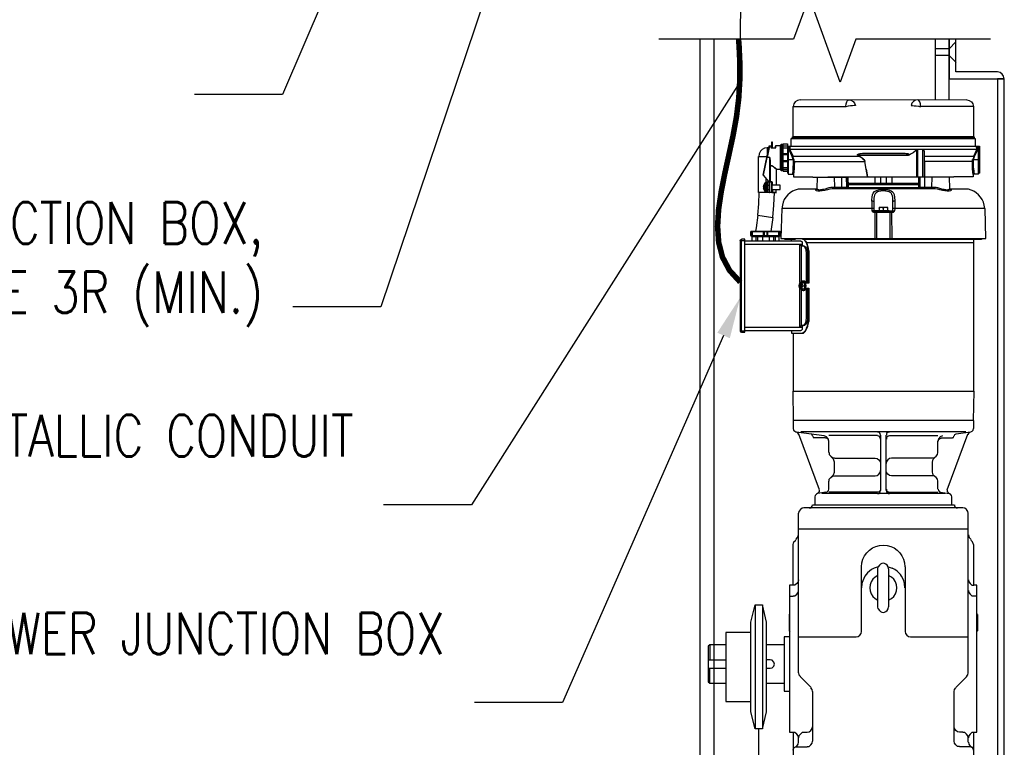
# Model space of a CAD drawing. Header units: inches. Extents: x 77 to 880, y -145 to 37.
# Tile 5 of 9: x 511 to 547, y -114 to -87. Entities that reach past the tile are written whole.
import ezdxf
from ezdxf import colors
from ezdxf.entities.mleader import LeaderData, LeaderLine
from ezdxf.math import Vec2, Vec3

# ---------------------------------------------------------------- set-up
doc = ezdxf.new("R2010")
doc.units = ezdxf.units.IN
doc.header["$MEASUREMENT"] = 0
for name, color, linetype in [('E-ANNO-TEXT', 2, 'Continuous'), ('E-DETL-GRPH', 3, 'Continuous'), ('G-Anno-Std-Scrn', 250, 'Continuous')]:
    doc.layers.add(name, color=color, linetype=linetype)
doc.styles.add('Annotative', font='romans.shx', dxfattribs={"width": 0.8, "height": 0.125})

msp = doc.modelspace()

# ---------------------------------------------------------------- linework, layer by layer
at = {"layer": 'E-DETL-GRPH', "lineweight": -3, "const_width": 0.2}
msp.add_lwpolyline([(537.097, -88.036), (537.115, -88.262), (537.143, -88.887), (537.141, -89.524), (537.103, -90.172), (537.022, -90.835), (536.899, -91.511), (536.752, -92.192), (536.603, -92.87), (536.471, -93.536), (536.375, -94.181), (536.338, -94.799), (536.377, -95.379), (536.515, -95.915), (536.771, -96.396), (537.157, -96.819)], dxfattribs=at)
at = {"layer": 'G-Anno-Std-Scrn', "lineweight": -3}
for p, q in [((544.711, -88.036), (544.711, -89.464)), ((544.711, -88.375), (544.962, -88.124)), ((544.961, -89.214), (544.961, -88.036)), ((544.711, -88.375), (544.213, -88.375)), ((544.713, -88.623), (544.213, -88.623)), ((544.713, -88.623), (544.964, -88.875)), ((546.465, -89.21), (544.961, -89.214)), ((544.711, -89.464), (546.711, -89.464)), ((538.427, -91.905), (538.427, -91.976)), ((538.223, -92.312), (538.121, -92.312)), ((538.244, -92.403), (538.244, -93.196)), ((538.864, -92.383), (539.108, -92.383)), ((545.555, -92.556), (545.555, -92.413)), ((538.325, -93.217), (538.305, -93.217)), ((538.305, -93.573), (538.467, -93.573)), ((539.911, -93.451), (539.942, -93.451)), ((542.128, -94.244), (541.925, -94.244)), ((542.545, -94.244), (542.738, -94.244)), ((542.688, -94.295), (542.586, -94.295)), ((546.013, -94.162), (542.688, -94.162)), ((539.779, -95.263), (539.688, -95.263)), ((539.759, -95.243), (539.759, -95.274)), ((540.898, -95.243), (540.898, -95.274)), ((542.708, -95.243), (542.708, -95.274)), ((545.596, -95.274), (545.596, -100.769)), ((539.555, -96.86), (539.555, -95.741)), ((539.596, -95.741), (539.596, -96.86)), ((539.464, -97.074), (539.382, -97.074))]:
    msp.add_line(p, q, dxfattribs=at)
for points in [[(546.212, -88.036), (541.338, -88.036), (540.776, -89.581), (539.651, -86.49), (539.088, -88.036), (534.215, -88.036)], [(536.708, -135.795), (535.711, -135.795), (535.711, -88.036)], [(536.21, -120.296), (536.21, -88.036)], [(544.213, -88.036), (544.213, -90.214)], [(544.711, -90.214), (544.711, -88.036)], [(546.711, -115.584), (546.711, -89.464), (546.461, -89.464), (546.461, -115.584)], [(545.596, -90.468), (545.596, -91.559), (539.067, -91.559), (539.067, -90.468), (540.979, -90.468), (540.989, -90.376), (541.01, -90.295), (541.04, -90.244), (541.081, -90.224), (541.162, -90.234), (541.244, -90.285), (541.294, -90.346), (541.325, -90.427), (541.274, -90.427), (541.213, -90.437), (541.142, -90.447), (541.06, -90.458), (540.979, -90.478)], [(539.321, -90.224), (539.23, -90.244), (539.149, -90.295), (539.098, -90.376), (539.077, -90.468)], [(539.321, -90.224), (545.352, -90.214)], [(545.352, -90.224), (545.444, -90.244), (545.525, -90.295), (545.576, -90.376), (545.596, -90.468), (543.684, -90.468), (543.674, -90.376), (543.654, -90.295), (543.623, -90.244), (543.583, -90.224), (543.501, -90.234), (543.42, -90.285), (543.369, -90.346), (543.338, -90.427), (543.389, -90.427), (543.45, -90.437), (543.521, -90.447), (543.603, -90.458), (543.684, -90.478)], [(538.01, -92.952), (537.989, -92.952), (538.203, -91.905), (538.203, -91.895), (538.274, -91.895)], [(538.213, -91.895), (538.132, -92.312)], [(538.244, -92.586), (538.264, -92.596), (538.294, -92.607), (538.355, -92.637), (538.366, -92.647), (538.386, -92.668), (538.406, -92.678), (538.416, -92.688), (538.437, -92.698), (538.447, -92.708), (538.457, -92.708), (538.457, -92.718), (538.467, -92.718), (538.467, -92.729), (538.62, -92.729), (538.62, -91.895), (538.437, -91.895), (538.437, -91.956), (538.427, -91.966)], [(538.274, -91.966), (538.274, -91.895)], [(538.284, -91.905), (538.274, -91.905)], [(538.437, -91.976), (538.284, -91.976), (538.284, -91.905)], [(538.325, -91.976), (538.325, -91.752), (538.294, -91.752), (538.294, -91.976)], [(538.294, -91.783), (538.325, -91.783)], [(538.437, -91.905), (538.447, -91.905)], [(538.62, -91.885), (538.63, -91.885)], [(538.63, -91.844), (538.63, -92.779)], [(538.64, -91.844), (538.65, -91.844)], [(538.671, -92.779), (538.681, -92.779), (538.681, -91.844), (538.671, -91.844)], [(538.864, -92.81), (538.711, -92.81), (538.711, -91.813), (538.864, -91.813), (538.864, -92.881)], [(538.711, -91.823), (538.864, -91.823)], [(538.711, -91.885), (538.864, -91.885)], [(538.864, -91.905), (545.81, -91.905), (545.81, -92.881)], [(538.894, -91.905), (538.894, -92.912), (539.067, -92.912)], [(539.067, -92.261), (539.037, -92.271), (538.925, -92.037), (538.935, -91.905)], [(538.955, -91.905), (538.955, -92.027)], [(539.006, -91.905), (539.006, -91.62), (545.657, -91.62), (545.657, -91.905)], [(539.037, -91.6), (539.016, -91.62)], [(539.037, -91.579), (539.057, -91.559)], [(539.037, -91.59), (545.627, -91.59)], [(545.606, -91.559), (545.627, -91.579)], [(545.647, -91.62), (545.627, -91.6)], [(545.718, -92.027), (545.708, -91.905)], [(545.738, -91.905), (545.749, -92.037)], [(545.779, -92.912), (545.779, -91.905)], [(538.132, -91.966), (538.04, -91.976), (537.949, -92.027), (537.888, -92.088), (537.837, -92.179), (537.827, -92.271)], [(538.193, -91.956), (538.132, -91.956), (538.132, -92.261)], [(538.274, -91.966), (538.284, -91.966)], [(538.284, -91.956), (538.294, -91.956)], [(538.294, -91.976), (538.284, -91.966)], [(538.427, -91.966), (538.416, -91.966), (538.416, -91.976)], [(538.437, -91.966), (538.447, -91.966)], [(538.701, -91.946), (538.691, -91.946)], [(538.691, -91.956), (538.864, -91.956)], [(538.691, -92.668), (538.691, -91.956)], [(538.711, -92.169), (538.864, -92.169)], [(538.711, -92.2), (538.864, -92.2)], [(545.728, -92.027), (538.945, -92.027), (538.935, -92.037), (538.925, -92.037)], [(538.955, -92.027), (539.067, -92.261), (541.447, -92.261), (541.427, -92.251), (541.406, -92.23), (541.396, -92.23), (541.396, -92.2), (541.406, -92.2), (541.416, -92.19)], [(538.955, -92.037), (538.966, -92.037)], [(539.098, -92.383), (539.057, -92.261)], [(543.155, -92.179), (541.518, -92.179), (541.488, -92.19), (541.437, -92.19), (541.416, -92.2), (541.406, -92.21), (541.406, -92.22), (541.416, -92.23), (541.427, -92.23), (541.437, -92.24), (541.427, -92.251)], [(543.257, -92.23), (543.237, -92.24), (541.437, -92.24), (541.457, -92.251), (541.579, -92.332), (541.61, -92.362), (541.62, -92.373), (541.63, -92.383), (541.65, -92.423), (541.66, -92.434), (541.66, -92.454)], [(541.64, -92.403), (541.63, -92.393), (541.61, -92.383), (541.599, -92.362), (541.447, -92.261), (541.457, -92.251)], [(541.579, -92.159), (543.115, -92.159), (543.145, -92.169), (543.216, -92.169), (543.227, -92.179), (543.247, -92.179), (543.257, -92.19), (543.267, -92.19), (543.267, -92.2), (543.277, -92.2), (543.277, -92.22), (543.267, -92.23)], [(541.62, -92.159), (541.62, -92.169)], [(543.044, -92.169), (543.044, -92.159)], [(543.155, -92.179), (543.186, -92.19), (543.237, -92.19), (543.247, -92.2), (543.257, -92.2), (543.267, -92.21), (543.267, -92.22), (543.257, -92.23)], [(543.267, -92.23), (543.247, -92.23), (543.237, -92.24)], [(543.542, -93.013), (543.542, -92.037), (543.481, -92.088), (543.41, -92.139), (543.338, -92.179), (543.267, -92.23)], [(543.542, -92.037), (543.552, -92.027)], [(543.572, -92.027), (543.572, -93.013)], [(543.766, -93.013), (543.766, -92.027)], [(543.776, -92.027), (543.776, -92.037), (543.786, -92.037), (543.796, -92.047), (543.796, -92.068), (543.806, -92.078), (543.806, -93.013)], [(543.806, -92.261), (545.606, -92.261), (545.718, -92.027)], [(545.616, -92.261), (545.576, -92.383)], [(545.606, -92.261), (545.627, -92.271), (545.749, -92.037), (545.738, -92.037), (545.728, -92.027)], [(545.718, -92.037), (545.728, -92.037)], [(538.457, -93.583), (537.816, -93.583), (537.816, -92.271), (538.132, -92.271)], [(538.325, -93.308), (538.325, -93.217), (538.315, -93.207), (538.315, -93.196), (538.203, -93.196), (537.999, -92.952), (538.132, -92.312)], [(538.223, -93.207), (538.223, -92.312), (538.233, -92.373), (538.233, -93.196)], [(538.233, -92.373), (538.244, -92.403)], [(538.233, -92.586), (538.254, -92.586)], [(538.244, -92.434), (538.254, -92.434)], [(538.711, -92.423), (538.864, -92.423)], [(538.711, -92.454), (538.864, -92.454)], [(539.077, -92.383), (539.037, -92.281)], [(539.077, -92.383), (539.077, -92.423), (539.088, -92.454), (541.671, -92.454)], [(539.108, -92.454), (539.108, -92.383)], [(539.108, -92.454), (539.118, -92.505), (539.108, -92.556)], [(541.66, -92.454), (541.65, -92.434), (541.65, -92.423)], [(541.762, -93.013), (541.732, -92.871), (541.711, -92.729), (541.66, -92.454)], [(543.806, -92.373), (543.816, -92.403), (543.827, -92.454)], [(545.555, -92.454), (543.827, -92.454), (543.827, -93.013)], [(545.555, -92.413), (545.566, -92.383), (545.81, -92.383)], [(545.596, -92.383), (545.586, -92.423), (545.586, -92.454), (545.566, -92.454)], [(545.596, -92.383), (545.637, -92.281)], [(538.203, -93.573), (538.203, -93.196), (537.999, -92.962), (537.999, -92.952)], [(538.467, -92.729), (538.457, -92.739), (538.457, -93.308)], [(538.62, -92.739), (538.63, -92.739)], [(538.64, -92.779), (538.65, -92.779)], [(538.691, -92.668), (538.864, -92.668)], [(538.691, -92.678), (538.701, -92.678)], [(538.711, -92.729), (538.864, -92.729)], [(538.711, -92.8), (538.864, -92.8)], [(538.874, -92.881), (538.894, -92.901)], [(539.057, -92.912), (539.057, -92.891)], [(539.067, -92.779), (539.067, -92.749), (539.077, -92.708)], [(539.088, -92.932), (539.077, -92.932), (539.077, -92.922), (539.067, -92.922), (539.067, -92.912)], [(539.098, -92.8), (539.098, -92.861), (539.088, -92.871), (539.088, -93.013), (539.779, -93.013), (539.779, -93.023), (540.989, -93.023), (540.989, -93.013)], [(541.711, -92.729), (541.742, -92.871), (541.762, -93.013)], [(545.586, -92.922), (545.586, -93.013), (544.884, -93.013), (544.884, -93.023), (543.684, -93.023), (543.684, -93.013)], [(545.576, -92.851), (545.576, -92.8)], [(545.779, -92.912), (545.606, -92.912), (545.586, -92.932)], [(545.596, -92.718), (545.596, -92.749), (545.606, -92.779), (545.606, -92.871), (545.616, -92.881), (545.616, -92.912)], [(545.779, -92.901), (545.799, -92.881)], [(538.05, -93.237), (538.01, -93.298), (537.989, -93.369), (538.04, -93.369), (538.04, -93.42), (537.989, -93.42), (538.05, -93.542)], [(538.101, -93.227), (538.05, -93.227), (538.05, -93.552), (538.101, -93.552)], [(538.101, -93.583), (538.101, -93.085)], [(538.101, -93.186), (538.193, -93.186)], [(538.142, -93.583), (538.142, -93.207), (538.101, -93.207)], [(538.142, -93.308), (538.203, -93.308)], [(538.213, -93.196), (538.213, -93.583)], [(538.305, -93.583), (538.305, -93.207), (538.213, -93.207)], [(538.213, -93.217), (538.223, -93.217)], [(538.315, -93.573), (538.315, -93.217)], [(538.315, -93.471), (538.599, -93.471), (538.599, -93.308), (538.315, -93.308)], [(539.942, -93.023), (539.932, -93.43)], [(540.328, -93.023), (540.328, -93.013), (544.345, -93.013)], [(540.583, -93.379), (540.572, -93.023)], [(540.735, -93.023), (540.735, -93.013)], [(540.847, -93.43), (540.837, -93.42), (540.837, -93.023)], [(541.05, -93.43), (541.02, -93.42), (541.01, -93.379), (540.999, -93.013)], [(541.04, -93.379), (541.03, -93.013)], [(541.05, -93.013), (541.06, -93.379)], [(543.613, -93.257), (541.06, -93.257)], [(541.06, -93.288), (543.613, -93.288)], [(542.027, -93.013), (542.027, -93.257)], [(542.24, -93.257), (542.24, -93.013)], [(542.433, -93.013), (542.433, -93.257)], [(542.647, -93.013), (542.647, -93.257)], [(543.613, -93.379), (543.623, -93.013)], [(543.623, -93.43), (543.654, -93.42), (543.664, -93.379), (543.664, -93.013)], [(543.633, -93.013), (543.633, -93.379)], [(543.827, -93.43), (543.837, -93.42), (543.837, -93.023)], [(543.938, -93.023), (543.938, -93.013)], [(544.091, -93.379), (544.101, -93.023)], [(544.345, -93.013), (544.345, -93.023)], [(544.742, -93.43), (544.732, -93.023)], [(537.797, -94.398), (537.827, -93.99), (537.847, -93.583)], [(538.142, -93.471), (538.203, -93.471)], [(538.213, -93.573), (538.223, -93.573)], [(538.325, -93.471), (538.325, -93.573)], [(538.335, -94.478), (538.376, -94.03), (538.396, -93.583)], [(538.457, -93.573), (538.457, -93.471)], [(539.393, -93.451), (539.25, -93.461)], [(539.393, -93.44), (539.932, -93.44)], [(539.911, -93.512), (539.901, -93.501), (539.891, -93.501), (539.891, -93.471), (539.911, -93.451)], [(539.932, -93.43), (539.942, -93.43)], [(539.932, -93.451), (539.932, -93.43)], [(539.932, -93.44), (539.942, -93.451), (539.942, -93.461), (539.952, -93.461), (539.962, -93.471), (539.983, -93.471), (540.003, -93.481), (540.064, -93.481)], [(540.054, -93.481), (540.074, -93.471), (540.125, -93.471), (540.145, -93.461), (540.186, -93.451), (540.237, -93.44), (540.338, -93.41), (540.379, -93.4), (540.43, -93.39), (540.45, -93.39), (540.471, -93.379), (541.06, -93.379)], [(540.511, -93.379), (540.521, -93.42), (540.552, -93.43)], [(544.152, -93.44), (540.552, -93.44)], [(540.593, -93.379), (540.603, -93.42), (540.644, -93.43)], [(541.081, -93.43), (541.05, -93.42), (541.04, -93.379)], [(541.06, -93.379), (541.06, -93.4), (541.071, -93.41), (541.081, -93.42), (541.091, -93.43), (541.101, -93.43), (541.111, -93.44)], [(543.603, -93.41), (541.071, -93.41)], [(542.027, -93.654), (542.037, -93.654)], [(542.383, -93.522), (542.291, -93.522), (542.25, -93.532)], [(542.281, -93.471), (542.444, -93.471)], [(542.555, -93.491), (542.566, -93.491)], [(542.677, -94.244), (542.677, -93.746), (542.667, -93.705), (542.667, -93.695), (542.657, -93.674), (542.647, -93.664), (542.647, -93.644), (542.637, -93.634), (542.627, -93.613), (542.616, -93.603), (542.606, -93.593), (542.586, -93.583)], [(542.647, -93.654), (542.657, -93.654)], [(542.667, -93.552), (542.677, -93.562), (542.688, -93.583)], [(543.562, -93.44), (543.572, -93.43), (543.583, -93.43), (543.603, -93.41), (543.603, -93.4), (543.613, -93.39), (543.613, -93.379), (544.203, -93.379)], [(543.583, -93.43), (543.613, -93.42), (543.623, -93.379)], [(544.03, -93.43), (544.071, -93.42), (544.081, -93.379)], [(544.121, -93.43), (544.152, -93.42), (544.162, -93.379)], [(544.203, -93.379), (544.223, -93.39), (544.244, -93.39), (544.294, -93.4), (544.335, -93.41), (544.437, -93.44), (544.477, -93.451), (544.528, -93.461), (544.549, -93.471), (544.589, -93.471), (544.61, -93.481), (544.671, -93.481), (544.681, -93.471), (544.721, -93.471)], [(544.711, -93.471), (544.732, -93.451), (544.732, -93.44), (545.271, -93.44)], [(544.742, -93.43), (544.742, -93.451)], [(544.742, -93.451), (544.762, -93.451), (544.772, -93.461), (544.772, -93.471), (544.783, -93.471), (544.783, -93.501), (544.772, -93.501), (544.762, -93.512)], [(545.413, -93.461), (545.271, -93.451)], [(538.681, -94.03), (538.66, -94.173)], [(541.976, -93.908), (541.955, -93.888), (541.915, -93.888)], [(542.037, -95.243), (542.037, -94.295), (541.986, -94.295), (541.976, -94.285), (541.966, -94.285), (541.925, -94.244), (541.925, -93.949)], [(541.935, -93.705), (541.945, -93.705)], [(541.986, -93.857), (541.986, -93.908), (541.996, -94.244)], [(542.006, -93.705), (542.016, -93.705)], [(542.667, -93.705), (542.677, -93.705)], [(542.749, -93.888), (542.708, -93.888), (542.688, -93.908)], [(542.738, -93.705), (542.749, -93.705)], [(542.749, -93.949), (542.749, -94.162)], [(546.003, -94.173), (545.983, -94.03)], [(537.797, -94.398), (537.735, -94.854), (537.715, -94.979)], [(537.797, -94.398), (538.335, -94.478)], [(541.986, -94.162), (538.66, -94.162), (538.63, -95.243), (546.044, -95.243), (546.013, -94.162)], [(541.955, -94.244), (541.996, -94.264), (542.047, -94.264)], [(542.006, -94.234), (542.027, -94.254)], [(542.016, -94.274), (542.016, -94.295)], [(542.576, -94.295), (542.047, -94.295), (542.047, -94.274)], [(542.088, -94.295), (542.088, -95.243)], [(542.108, -94.274), (542.098, -94.295)], [(542.128, -94.264), (542.128, -94.234), (542.545, -94.234), (542.545, -94.264)], [(542.494, -94.234), (542.494, -94.122), (542.179, -94.122), (542.179, -94.234)], [(542.179, -94.142), (542.189, -94.132), (542.199, -94.132), (542.22, -94.122)], [(542.291, -94.122), (542.311, -94.132), (542.321, -94.132), (542.332, -94.142)], [(542.372, -94.122), (542.352, -94.132), (542.342, -94.132), (542.332, -94.142), (542.332, -94.234)], [(542.494, -94.142), (542.484, -94.132), (542.474, -94.132), (542.454, -94.122)], [(542.576, -94.295), (542.566, -94.274)], [(542.586, -95.243), (542.576, -94.295)], [(542.627, -94.264), (542.677, -94.264), (542.718, -94.244)], [(542.627, -94.274), (542.627, -94.295)], [(542.627, -94.295), (542.637, -95.243)], [(542.647, -94.254), (542.667, -94.234)], [(542.657, -94.295), (542.657, -94.274)], [(542.749, -94.162), (542.738, -94.244), (542.728, -94.264), (542.708, -94.285), (542.698, -94.285), (542.688, -94.295)], [(538.335, -94.478), (538.262, -94.989)], [(538.61, -94.999), (537.532, -94.999), (537.532, -95.131), (538.61, -95.131), (538.61, -94.999)], [(537.542, -95.141), (538.599, -95.141), (538.599, -94.989), (537.542, -94.989)], [(537.542, -94.999), (537.542, -95.131)], [(537.552, -94.989), (537.552, -95.141)], [(537.582, -94.989), (537.582, -95.141)], [(537.593, -94.999), (537.593, -95.131)], [(537.999, -95.131), (537.999, -94.999)], [(538.01, -94.999), (538.01, -95.131)], [(538.02, -94.999), (538.02, -95.131)], [(538.132, -95.131), (538.132, -94.999)], [(538.142, -94.999), (538.142, -95.131)], [(538.274, -94.979), (538.284, -94.979)], [(538.549, -95.131), (538.549, -94.999)], [(538.559, -95.141), (538.559, -94.989)], [(537.155, -98.579), (537.166, -98.619), (537.206, -98.629), (537.318, -98.629), (537.318, -95.263), (537.206, -95.263)], [(537.216, -95.324), (537.155, -95.324), (537.166, -95.284), (537.206, -95.274)], [(537.155, -95.324), (537.155, -98.579), (537.216, -98.579)], [(537.206, -98.629), (537.206, -95.263)], [(537.206, -95.314), (537.318, -95.314)], [(537.318, -95.324), (539.352, -95.324), (539.352, -95.335), (539.372, -95.335), (539.372, -95.345), (539.382, -95.355), (539.382, -95.365), (539.393, -95.365), (539.393, -95.396), (539.403, -95.406), (539.403, -95.467), (539.413, -95.477), (539.413, -95.497), (539.423, -95.497), (539.433, -95.507)], [(539.403, -95.457), (537.318, -95.457)], [(537.593, -95.324), (537.593, -95.172), (538.549, -95.172), (538.549, -95.324)], [(537.654, -95.151), (538.488, -95.151), (538.488, -95.172)], [(537.664, -95.172), (537.664, -95.151)], [(537.725, -95.172), (537.725, -95.324)], [(537.776, -95.172), (537.776, -95.324)], [(537.959, -95.172), (537.959, -95.324)], [(538.203, -95.172), (538.203, -95.324)], [(538.366, -95.172), (538.366, -95.324)], [(538.427, -95.172), (538.427, -95.324)], [(538.498, -95.151), (538.508, -95.151)], [(539.149, -95.274), (538.772, -95.274), (538.772, -95.243)], [(538.803, -95.243), (538.803, -95.274)], [(538.874, -95.243), (538.874, -95.274)], [(538.884, -95.274), (538.884, -95.243)], [(538.925, -95.243), (538.925, -95.274)], [(539.016, -95.324), (539.016, -95.274)], [(539.138, -95.274), (539.138, -95.243)], [(539.149, -95.263), (539.159, -95.263)], [(539.311, -96.829), (539.311, -95.457)], [(539.321, -95.457), (539.332, -95.467), (539.342, -95.477), (539.352, -95.487), (539.362, -95.497), (539.372, -95.507)], [(545.891, -95.243), (545.891, -95.274), (539.423, -95.274), (539.423, -95.243)], [(539.474, -95.284), (539.454, -95.274), (539.454, -95.243)], [(539.494, -95.243), (539.494, -95.274)], [(539.545, -95.355), (539.535, -95.345)], [(539.566, -95.385), (545.596, -95.385)], [(539.677, -95.274), (539.677, -95.243)], [(539.789, -95.243), (539.779, -95.263)], [(539.779, -95.243), (539.779, -95.263)], [(540.623, -95.263), (540.308, -95.263), (540.298, -95.243)], [(540.308, -95.263), (540.308, -95.243)], [(540.623, -95.274), (540.623, -95.243)], [(540.633, -95.243), (540.633, -95.274)], [(540.674, -95.274), (540.674, -95.243)], [(540.715, -95.243), (540.715, -95.274)], [(540.827, -95.274), (540.827, -95.243)], [(540.837, -95.263), (541.966, -95.263)], [(541.966, -95.274), (541.966, -95.243)], [(541.966, -95.253), (542.128, -95.253)], [(542.138, -95.274), (542.138, -95.243)], [(542.535, -95.274), (542.535, -95.243)], [(542.545, -95.253), (542.708, -95.253)], [(542.708, -95.263), (543.766, -95.263)], [(543.766, -95.274), (543.766, -95.243)], [(543.776, -95.263), (543.837, -95.263)], [(543.847, -95.243), (543.847, -95.274)], [(543.949, -95.274), (543.949, -95.243)], [(543.989, -95.243), (543.989, -95.274)], [(544.04, -95.274), (544.03, -95.243)], [(544.376, -95.243), (544.376, -95.253), (544.366, -95.263), (544.05, -95.263)], [(544.05, -95.243), (544.05, -95.274)], [(544.366, -95.263), (544.366, -95.243)], [(544.905, -95.263), (544.884, -95.263), (544.884, -95.243)], [(544.894, -95.263), (544.884, -95.253)], [(544.905, -95.274), (544.905, -95.243)], [(544.915, -95.263), (544.986, -95.263)], [(544.986, -95.243), (544.996, -95.253), (544.996, -95.274)], [(545.169, -95.274), (545.169, -95.243)], [(545.22, -95.243), (545.22, -95.274)], [(545.24, -95.274), (545.24, -95.243)], [(545.25, -95.243), (545.25, -95.274)], [(545.25, -95.263), (545.454, -95.263)], [(545.454, -95.274), (545.454, -95.243)], [(545.464, -95.263), (545.525, -95.263)], [(545.525, -95.243), (545.525, -95.253), (545.535, -95.253), (545.535, -95.274)], [(545.749, -95.274), (545.749, -95.243)], [(545.779, -95.243), (545.789, -95.274)], [(545.799, -95.274), (545.799, -95.243)], [(545.871, -95.274), (545.871, -95.243)], [(539.515, -98.355), (539.505, -98.375), (539.494, -98.375), (539.484, -98.385), (539.382, -98.385), (539.372, -98.396), (539.372, -97.074), (539.403, -97.114), (539.433, -97.124), (539.464, -97.114), (539.494, -97.074), (539.515, -96.951), (539.494, -96.829), (539.464, -96.789), (539.433, -96.779), (539.403, -96.789), (539.372, -96.829), (539.372, -95.507), (539.464, -95.507)], [(539.515, -95.599), (539.505, -95.579), (539.505, -95.568), (539.454, -95.518), (539.444, -95.518), (539.423, -95.507)], [(539.637, -95.69), (539.637, -96.86), (539.535, -96.86)], [(539.555, -95.741), (539.545, -95.711)], [(539.555, -95.762), (539.596, -95.762)], [(539.627, -96.86), (539.627, -95.731), (539.637, -95.731)], [(539.393, -96.829), (539.393, -96.84), (539.382, -96.86), (539.393, -96.87), (539.393, -96.901), (539.403, -96.921), (539.413, -96.931), (539.423, -96.951), (539.505, -96.951), (539.464, -96.829), (539.321, -96.829), (539.301, -96.85)], [(539.362, -96.86), (539.342, -96.85), (539.321, -96.87), (539.301, -96.921), (539.301, -96.982), (539.321, -97.033), (539.342, -97.053), (539.362, -97.033)], [(539.342, -96.931), (539.342, -96.85), (539.352, -96.85)], [(539.362, -96.85), (539.362, -96.931)], [(539.433, -97.124), (539.464, -97.124), (539.494, -97.114), (539.525, -97.074), (539.535, -97.023), (539.545, -96.951), (539.535, -96.88), (539.525, -96.829), (539.494, -96.789), (539.464, -96.779), (539.433, -96.779)], [(539.301, -96.931), (539.393, -96.931)], [(539.342, -96.972), (539.393, -96.962), (539.301, -96.972)], [(539.352, -97.053), (539.342, -97.053), (539.342, -96.972), (539.301, -96.972)], [(539.321, -97.074), (539.311, -97.063), (539.301, -97.053)], [(539.311, -98.446), (539.311, -97.074)], [(539.393, -96.972), (539.362, -96.972), (539.362, -97.053)], [(539.393, -97.074), (539.393, -97.053), (539.382, -97.043), (539.393, -97.023), (539.393, -97.002), (539.403, -96.982), (539.413, -96.972), (539.423, -96.951)], [(539.382, -98.67), (539.393, -98.66), (539.403, -98.66), (539.413, -98.65), (539.433, -98.65), (539.525, -98.558), (539.535, -98.538), (539.545, -98.528), (539.555, -98.507), (539.555, -98.487), (539.596, -98.406), (539.606, -98.365), (539.616, -98.314), (539.616, -98.263), (539.627, -98.223), (539.627, -97.043)], [(539.505, -96.951), (539.464, -97.074)], [(539.535, -97.043), (539.637, -97.043), (539.637, -98.243)], [(539.596, -97.043), (539.596, -98.141), (539.555, -98.141), (539.555, -97.043)], [(539.444, -98.385), (539.454, -98.375), (539.464, -98.375), (539.474, -98.355), (539.484, -98.345), (539.505, -98.335), (539.505, -98.314)], [(539.637, -98.172), (539.627, -98.172)], [(537.318, -98.589), (537.206, -98.589)], [(539.433, -98.385), (539.433, -98.396), (539.423, -98.396), (539.413, -98.406), (539.413, -98.426), (539.403, -98.436), (539.403, -98.497), (539.393, -98.507), (539.393, -98.528), (539.382, -98.538), (539.382, -98.548), (539.362, -98.568), (539.352, -98.568), (539.342, -98.579), (537.318, -98.579)], [(537.318, -98.446), (539.403, -98.446)], [(539.016, -98.579), (539.016, -98.67), (539.413, -98.67), (539.423, -98.66), (539.444, -98.66), (539.464, -98.64), (539.474, -98.64), (539.505, -98.609), (539.525, -98.568)], [(539.077, -98.67), (539.077, -100.769)], [(539.372, -98.396), (539.362, -98.406), (539.352, -98.406), (539.342, -98.426), (539.332, -98.436), (539.321, -98.436), (539.321, -98.446)], [(539.088, -101.824), (539.067, -100.769), (545.606, -100.769), (545.586, -101.824)], [(545.606, -102.119), (545.606, -101.824), (539.067, -101.824), (539.067, -102.119)], [(539.077, -102.119), (539.088, -102.17), (539.128, -102.21), (539.169, -102.231), (539.179, -102.231), (540.196, -102.373)], [(545.321, -102.231), (539.352, -102.231)], [(544.905, -102.383), (544.925, -102.333), (544.966, -102.312), (545.484, -102.231), (545.505, -102.231), (545.545, -102.21), (545.586, -102.17), (545.596, -102.119)], [(539.281, -102.333), (539.24, -102.272), (539.189, -102.241)], [(540.023, -104.328), (539.281, -102.322)], [(539.769, -102.383), (539.749, -102.333), (539.708, -102.312)], [(539.779, -102.394), (539.779, -102.383)], [(539.789, -102.394), (539.799, -102.434), (539.84, -102.444)], [(540.247, -102.455), (539.84, -102.455)], [(540.359, -102.577), (540.338, -102.485), (540.277, -102.414), (540.196, -102.383)], [(540.359, -102.985), (540.359, -102.577), (540.349, -102.516), (540.308, -102.475), (540.247, -102.465)], [(542.118, -102.373), (540.359, -102.373)], [(542.23, -102.353), (542.22, -102.292), (542.179, -102.251), (542.118, -102.241)], [(542.23, -102.495), (542.22, -102.434), (542.179, -102.394), (542.118, -102.383)], [(542.24, -104.359), (542.24, -102.353)], [(542.433, -104.359), (542.433, -102.353)], [(542.555, -102.241), (542.505, -102.251), (542.454, -102.292), (542.444, -102.353)], [(542.555, -102.383), (542.505, -102.394), (542.454, -102.434), (542.444, -102.495)], [(542.555, -102.373), (544.305, -102.373)], [(544.111, -103.178), (544.183, -103.168), (544.244, -103.117), (544.294, -103.056), (544.305, -102.985), (544.305, -102.577)], [(544.477, -102.383), (544.396, -102.414), (544.335, -102.485), (544.315, -102.577), (544.325, -102.516), (544.376, -102.475), (544.427, -102.465)], [(544.427, -102.455), (544.833, -102.455)], [(544.64, -104.328), (545.393, -102.322)], [(544.833, -102.444), (544.874, -102.434), (544.884, -102.394)], [(544.894, -102.394), (544.894, -102.383)], [(545.484, -102.241), (545.433, -102.272), (545.393, -102.333)], [(540.369, -102.985), (540.379, -103.056), (540.43, -103.117), (540.491, -103.168), (540.562, -103.178)], [(540.46, -103.861), (540.532, -103.789), (540.562, -103.688), (540.562, -103.33), (540.532, -103.229), (540.46, -103.157)], [(540.562, -103.188), (542.037, -103.188), (542.108, -103.198), (542.169, -103.249), (542.22, -103.31), (542.23, -103.381)], [(544.111, -103.188), (542.627, -103.188), (542.555, -103.198), (542.494, -103.249), (542.444, -103.31), (542.433, -103.381)], [(544.213, -103.861), (544.142, -103.789), (544.111, -103.688), (544.111, -103.33), (544.142, -103.229), (544.213, -103.157)], [(540.369, -104.023), (540.379, -103.952), (540.43, -103.891), (540.491, -103.84), (540.562, -103.83), (542.037, -103.83), (542.108, -103.82), (542.169, -103.769), (542.22, -103.708), (542.23, -103.637)], [(544.305, -104.308), (544.305, -104.023), (544.294, -103.952), (544.244, -103.891), (544.183, -103.84), (544.111, -103.83), (542.627, -103.83), (542.555, -103.82), (542.494, -103.769), (542.444, -103.708), (542.433, -103.637)], [(539.942, -104.471), (539.993, -104.44), (540.023, -104.389), (540.023, -104.339)], [(540.267, -104.42), (540.308, -104.4), (540.349, -104.359), (540.359, -104.308), (540.359, -104.023)], [(542.23, -104.308), (542.22, -104.359), (542.179, -104.41), (542.118, -104.42), (540.359, -104.42)], [(542.118, -104.471), (542.179, -104.461), (542.22, -104.41), (542.23, -104.359)], [(542.444, -104.308), (542.454, -104.359), (542.505, -104.41), (542.555, -104.42), (544.305, -104.42)], [(542.444, -104.359), (542.454, -104.41), (542.505, -104.461), (542.555, -104.471)], [(544.315, -104.308), (544.325, -104.359), (544.366, -104.4), (544.406, -104.42), (544.711, -104.461)], [(544.65, -104.339), (544.65, -104.389), (544.681, -104.44), (544.732, -104.471)], [(539.952, -104.471), (539.911, -104.491), (539.871, -104.532), (539.86, -104.583), (539.86, -104.878)], [(540.257, -104.42), (539.962, -104.461)], [(544.569, -104.471), (540.105, -104.471)], [(544.813, -104.878), (544.813, -104.583), (544.803, -104.532), (544.762, -104.491), (544.721, -104.471)], [(545.342, -111.081), (545.393, -111.02), (545.403, -110.949), (545.403, -105.183), (545.393, -105.111), (545.342, -105.05), (545.281, -105), (545.21, -104.989), (539.464, -104.989), (539.393, -105), (539.332, -105.05), (539.281, -105.111), (539.271, -105.183)], [(539.657, -104.989), (539.718, -104.979), (539.759, -104.928), (539.769, -104.878)], [(539.779, -104.878), (544.894, -104.878)], [(544.905, -104.878), (544.915, -104.928), (544.966, -104.979), (545.016, -104.989)], [(539.26, -110.949), (539.26, -105.183)], [(545.403, -105.75), (539.26, -105.75)], [(539.26, -107.593), (539.25, -107.664), (539.199, -107.725), (539.138, -107.776), (539.067, -107.786), (539.067, -106.311), (539.098, -106.21), (539.169, -106.149)], [(539.169, -106.128), (539.23, -106.057), (539.26, -105.966)], [(545.413, -105.966), (545.444, -106.057), (545.515, -106.128)], [(545.596, -106.311), (545.566, -106.21), (545.505, -106.149)], [(545.413, -107.593), (545.423, -107.664), (545.474, -107.725), (545.535, -107.776), (545.606, -107.786), (545.606, -106.311)], [(542.149, -108.64), (542.138, -108.569), (542.138, -107.186), (542.149, -107.115), (542.006, -107.166)], [(542.525, -107.186), (542.515, -107.115), (542.657, -107.166)], [(542.535, -108.569), (542.535, -107.186)], [(543.125, -107.115), (543.125, -109.454), (543.135, -109.525), (543.186, -109.586), (543.247, -109.637), (543.318, -109.647), (545.403, -109.647)], [(542.138, -107.43), (542.037, -107.491)], [(542.627, -107.491), (542.525, -107.43)], [(539.067, -107.786), (538.945, -107.786), (538.945, -113.094), (539.067, -113.094), (539.067, -114.579), (545.606, -114.579), (545.606, -113.094), (545.718, -113.094), (545.718, -107.786), (545.606, -107.786)], [(541.559, -107.725), (541.549, -107.878)], [(543.115, -107.878), (543.105, -107.725)], [(538.945, -108.183), (539.067, -108.183)], [(539.067, -108.172), (539.138, -108.162), (539.199, -108.111), (539.25, -108.05), (539.26, -107.979)], [(542.037, -108.264), (542.138, -108.325)], [(542.525, -108.325), (542.627, -108.264)], [(545.413, -107.979), (545.423, -108.05), (545.474, -108.111), (545.535, -108.162), (545.606, -108.172)], [(545.718, -108.183), (545.606, -108.183)], [(537.959, -112.983), (537.694, -112.983), (537.542, -112.362), (537.542, -109.118), (537.694, -108.498), (537.959, -108.498), (537.959, -112.983), (538.111, -112.362), (538.111, -109.118), (537.959, -108.498)], [(537.694, -108.498), (537.694, -112.983)], [(542.515, -108.64), (542.525, -108.569)], [(538.955, -108.813), (538.925, -108.844), (538.925, -109.433), (538.955, -109.464)], [(545.738, -108.844), (545.708, -108.813)], [(545.749, -109.433), (545.749, -108.844)], [(537.542, -109.494), (536.637, -109.494), (536.637, -111.986), (537.542, -111.986)], [(538.945, -109.647), (538.752, -109.647), (538.752, -111.62), (538.945, -111.62)], [(545.708, -109.464), (545.738, -109.433)], [(536.637, -109.942), (536.057, -109.942), (535.996, -109.983), (535.996, -111.284), (536.057, -111.325), (536.637, -111.325)], [(536.057, -109.942), (536.057, -110.481)], [(538.752, -109.942), (538.111, -109.942)], [(535.996, -110.481), (536.637, -110.481)], [(535.996, -110.786), (536.637, -110.786)], [(536.057, -111.325), (536.057, -110.786)], [(538.315, -110.491), (538.244, -110.481), (538.111, -110.481)], [(538.111, -110.786), (538.244, -110.786), (538.315, -110.776)], [(539.271, -110.949), (539.281, -111.02), (539.332, -111.081)], [(539.718, -111.488), (539.321, -111.091)], [(544.955, -111.488), (545.352, -111.091)], [(538.111, -111.325), (538.752, -111.325)], [(539.769, -111.63), (539.759, -111.559), (539.708, -111.498)], [(545.088, -113.623), (545.016, -113.613), (544.955, -113.562), (544.905, -113.501), (544.894, -113.43), (544.894, -111.63), (544.905, -111.559), (544.955, -111.498)], [(539.779, -113.43), (539.779, -111.63)], [(539.464, -113.094), (539.576, -113.094), (539.647, -113.084), (539.708, -113.033), (539.759, -112.972), (539.769, -112.901)], [(545.21, -113.094), (545.088, -113.094), (545.016, -113.084), (544.955, -113.033), (544.905, -112.972), (544.894, -112.901)], [(537.837, -118.039), (537.827, -112.983)], [(539.138, -113.644), (539.199, -113.603), (539.25, -113.532), (539.26, -113.461), (539.26, -113.298), (539.25, -113.227), (539.199, -113.166), (539.138, -113.115), (539.067, -113.105)], [(539.464, -113.105), (539.393, -113.115), (539.332, -113.166), (539.281, -113.227), (539.271, -113.298)], [(545.403, -113.461), (545.403, -113.298), (545.393, -113.227), (545.342, -113.166), (545.281, -113.115), (545.21, -113.105)], [(545.606, -113.105), (545.535, -113.115), (545.474, -113.166), (545.423, -113.227), (545.413, -113.298)], [(539.077, -113.745), (539.088, -113.684), (539.138, -113.644), (539.189, -113.633), (539.576, -113.633)], [(539.576, -113.623), (539.647, -113.613), (539.708, -113.562), (539.759, -113.501), (539.769, -113.43)], [(545.596, -113.745), (545.586, -113.684), (545.545, -113.644), (545.484, -113.633), (545.088, -113.633)], [(545.413, -113.461), (545.423, -113.532), (545.474, -113.603), (545.535, -113.644)]]:
    msp.add_lwpolyline(points, dxfattribs=at)
for points in [[(538.671, -92.79), (538.64, -92.79), (538.64, -91.834), (538.671, -91.834)], [(539.342, -97.074), (539.372, -97.053), (539.393, -97.012), (539.403, -96.951), (539.393, -96.89), (539.372, -96.85), (539.342, -96.829), (539.311, -96.85), (539.291, -96.89), (539.281, -96.951), (539.291, -97.012), (539.311, -97.053)], [(539.342, -96.85), (539.321, -96.86), (539.301, -96.901), (539.291, -96.951), (539.301, -97.002), (539.321, -97.043), (539.342, -97.053), (539.372, -97.043), (539.382, -97.002), (539.393, -96.951), (539.382, -96.901), (539.372, -96.86)]]:
    msp.add_lwpolyline(points, close=True, dxfattribs=at)
msp.add_lwpolyline([(539.26, -109.647), (541.355, -109.647), (541.427, -109.637), (541.488, -109.586), (541.538, -109.525), (541.549, -109.454), (541.549, -107.115), (541.559, -106.972, -0.828289), (543.105, -106.972), (543.115, -107.115)], format="xyb", dxfattribs=at)
for centre, radius, start, end in [((546.429, -89.492), 0.284, 5.7663, 82.7371), ((537.798, -93.435), 0.959, 46.5963, 62.3284)]:
    msp.add_arc(centre, radius, start, end, dxfattribs=at)
for points in [[(541.416, -92.19), (541.466, -92.168), (541.522, -92.164), (541.579, -92.159)], [(539.077, -92.708), (539.07, -92.595), (539.093, -92.557), (539.088, -92.454)], [(539.108, -92.556), (539.108, -92.659), (539.111, -92.698), (539.098, -92.8)], [(545.576, -92.8), (545.557, -92.721), (545.568, -92.636), (545.555, -92.556)], [(545.586, -92.454), (545.584, -92.562), (545.585, -92.612), (545.596, -92.718)], [(539.057, -92.891), (539.054, -92.823), (539.073, -92.886), (539.067, -92.779)], [(545.586, -92.922), (545.589, -92.873), (545.572, -92.911), (545.576, -92.851)], [(539.25, -93.461), (538.98, -93.509), (538.729, -93.76), (538.681, -94.03)], [(540.552, -93.44), (540.402, -93.431), (540.013, -93.587), (539.911, -93.512)], [(541.925, -93.949), (541.907, -93.644), (541.95, -93.479), (542.281, -93.471)], [(542.25, -93.532), (542.033, -93.542), (541.997, -93.658), (541.986, -93.857)], [(542.586, -93.583), (542.544, -93.536), (542.435, -93.537), (542.383, -93.522)], [(542.444, -93.471), (542.53, -93.48), (542.594, -93.503), (542.667, -93.552)], [(542.688, -93.583), (542.75, -93.639), (542.752, -93.873), (542.749, -93.949)], [(544.762, -93.512), (544.663, -93.582), (544.287, -93.444), (544.152, -93.44)], [(545.983, -94.03), (545.934, -93.76), (545.683, -93.509), (545.413, -93.461)], [(542.047, -94.264), (542.24, -94.264), (542.433, -94.264), (542.627, -94.264)], [(539.627, -95.731), (539.629, -95.581), (539.577, -95.393), (539.474, -95.284)], [(539.637, -95.69), (539.628, -95.574), (539.601, -95.46), (539.545, -95.355)], [(539.464, -95.507), (539.558, -95.538), (539.577, -95.657), (539.596, -95.741)], [(539.545, -95.711), (539.547, -95.632), (539.546, -95.67), (539.515, -95.599)], [(539.382, -97.074), (539.362, -97.074), (539.342, -97.074), (539.321, -97.074)], [(539.505, -98.314), (539.551, -98.245), (539.542, -98.22), (539.555, -98.141)], [(539.596, -98.141), (539.587, -98.212), (539.57, -98.304), (539.515, -98.355)], [(539.525, -98.568), (539.6, -98.475), (539.61, -98.355), (539.637, -98.243)], [(542.006, -107.166), (541.73, -107.314), (541.65, -107.434), (541.559, -107.725)], [(542.515, -107.115), (542.408, -106.948), (542.255, -106.948), (542.149, -107.115)], [(543.105, -107.725), (543.014, -107.434), (542.933, -107.314), (542.657, -107.166)], [(542.037, -107.491), (541.778, -107.674), (541.778, -108.081), (542.037, -108.264)], [(542.627, -108.264), (542.885, -108.081), (542.885, -107.674), (542.627, -107.491)], [(542.149, -108.64), (542.255, -108.807), (542.408, -108.807), (542.515, -108.64)], [(538.315, -110.776), (538.428, -110.685), (538.428, -110.582), (538.315, -110.491)]]:
    msp.add_open_spline(points, degree=3, dxfattribs=at)

# ---------------------------------------------------------------- next in the draw order: leaders
at = {"layer": 'E-ANNO-TEXT', "lineweight": -3}
ml = msp.add_multileader_mtext('Standard', dxfattribs=at)
ml.set_content('FLEXIBLE METALLIC CONDUIT', color=256, style='Annotative')
ml.set_leader_properties(color=1, linetype='ByLayer', lineweight=-1)
ml.build(insert=Vec2(0, 0))
ml.multileader.update_dxf_attribs({"text_right_attachment_type": 3, "dogleg_length": 0.13, "arrow_head_size": 1.5, "scale": 12})
ctx = ml.context
ctx.base_point, ctx.scale, ctx.char_height, ctx.arrow_head_size, ctx.landing_gap_size, ctx.plane_origin = Vec3(505.351, -102.374), 12, 1.5, 1.5, 1.08, Vec3(-420.662, -982.95)
ctx.right_attachment, ctx.text_align_type = 3, 2
notes = []
notes.append((ctx, [(1, (1, 1, 0), (527.439, -104.874), (-1, 0), 3.185, [(1, [(537.262, -75.355), (537.137, -89.589)], 0, [])])]))
ctx.mtext.insert, ctx.mtext.width, ctx.mtext.defined_height, ctx.mtext.alignment = Vec3(523.174, -101.624), 17.23918, 4, 3
ctx.mtext.has_bg_fill, ctx.mtext.bg_color, ctx.mtext.bg_scale_factor, ctx.mtext.bg_transparency, ctx.mtext.use_window_bg_color = 1, -1073741824, 1, 0, 1
for ctx, leaders in notes:
    for number, flags, end, landing, length, lines in leaders:
        leader = LeaderData()
        leader.index, (leader.has_last_leader_line, leader.has_dogleg_vector, leader.attachment_direction) = number, flags
        leader.last_leader_point, leader.dogleg_vector, leader.dogleg_length = Vec3(end), Vec3(landing), length
        for number, points, colour, breaks in lines:
            line = LeaderLine()
            line.index, line.vertices, line.color, line.breaks = number, Vec3.list(points), colors.encode_raw_color(colour), breaks
            leader.lines.append(line)
        ctx.leaders.append(leader)

# ---------------------------------------------------------------- next in the draw order: leaders
ml = msp.add_multileader_mtext('Standard', dxfattribs=at)
ml.set_content('JUNCTION BOX,\\PNEMA TYPE 3R (MIN.)', color=256, style='Annotative')
ml.set_leader_properties(color=1, linetype='ByLayer', lineweight=-1)
ml.build(insert=Vec2(0, 0))
ml.multileader.update_dxf_attribs({"text_right_attachment_type": 3, "dogleg_length": 0.13, "arrow_head_size": 1.5, "scale": 12})
ctx = ml.context
ctx.base_point, ctx.scale, ctx.char_height, ctx.arrow_head_size, ctx.landing_gap_size, ctx.plane_origin = Vec3(499.1, -94.933), 12, 1.5, 1.5, 1.08, Vec3(-424.268, -980.818)
ctx.right_attachment, ctx.text_align_type = 3, 2
notes = []
notes.append((ctx, [(1, (1, 1, 0), (524.159, -97.719), (-1, 0), 3.185, [(0, [(533.664, -69.45)], 0, [])])]))
ctx.mtext.insert, ctx.mtext.width, ctx.mtext.defined_height, ctx.mtext.alignment = Vec3(519.894, -93.933), 20.162, 73.802, 3
ctx.mtext.has_bg_fill, ctx.mtext.bg_color, ctx.mtext.bg_scale_factor, ctx.mtext.bg_transparency, ctx.mtext.use_window_bg_color = 1, -1073741824, 1, 0, 1
for ctx, leaders in notes:
    for number, flags, end, landing, length, lines in leaders:
        leader = LeaderData()
        leader.index, (leader.has_last_leader_line, leader.has_dogleg_vector, leader.attachment_direction) = number, flags
        leader.last_leader_point, leader.dogleg_vector, leader.dogleg_length = Vec3(end), Vec3(landing), length
        for number, points, colour, breaks in lines:
            line = LeaderLine()
            line.index, line.vertices, line.color, line.breaks = number, Vec3.list(points), colors.encode_raw_color(colour), breaks
            leader.lines.append(line)
        ctx.leaders.append(leader)

# ---------------------------------------------------------------- next in the draw order: leaders
ml = msp.add_multileader_mtext('Standard', dxfattribs=at)
ml.set_content('PROVIDE WIRE MESH STRAIN RELIEF AT JUNCTION BOX', color=256, style='Annotative')
ml.set_leader_properties(color=1, linetype='ByLayer', lineweight=-1)
ml.build(insert=Vec2(0, 0))
ml.multileader.update_dxf_attribs({"text_right_attachment_type": 3, "dogleg_length": 0.13, "arrow_head_size": 1.5, "scale": 12})
ctx = ml.context
ctx.base_point, ctx.scale, ctx.char_height, ctx.arrow_head_size, ctx.landing_gap_size, ctx.plane_origin = Vec3(496.91, -85.028), 12, 1.5, 1.5, 1.08, Vec3(-437.008, -970.431)
ctx.right_attachment, ctx.text_align_type = 3, 2
notes = []
notes.append((ctx, [(1, (1, 1, 0), (520.598, -90.028), (-1, 0), 3.185, [(0, [(530.268, -67.522)], 0, [])])]))
ctx.mtext.insert, ctx.mtext.width, ctx.mtext.defined_height, ctx.mtext.alignment = Vec3(516.333, -84.278), 18.87834, 73.802, 3
ctx.mtext.has_bg_fill, ctx.mtext.bg_color, ctx.mtext.bg_scale_factor, ctx.mtext.bg_transparency, ctx.mtext.use_window_bg_color = 1, -1073741824, 1, 0, 1
ml = msp.add_multileader_mtext('Standard', dxfattribs=at)
ml.set_content('MOTOR POWER JUNCTION BOX', color=256, style='Annotative')
ml.set_leader_properties(color=1, linetype='ByLayer', lineweight=-1)
ml.build(insert=Vec2(0, 0))
ml.multileader.update_dxf_attribs({"text_right_attachment_type": 3, "dogleg_length": 0.13, "arrow_head_size": 1.5, "scale": 12})
ctx = ml.context
ctx.base_point, ctx.scale, ctx.char_height, ctx.arrow_head_size, ctx.landing_gap_size, ctx.plane_origin = Vec3(512.354, -109.529), 12, 1.5, 1.5, 1.08, Vec3(-420.775, -1008.578)
ctx.right_attachment, ctx.text_align_type = 3, 2
notes.append((ctx, [(1, (1, 1, 0), (530.727, -112.029), (-1, 0), 3.185, [(0, [(537.157, -97.376)], 0, [])])]))
ctx.mtext.insert, ctx.mtext.width, ctx.mtext.defined_height, ctx.mtext.alignment = Vec3(526.462, -108.779), 13.77558, 73.802, 3
ctx.mtext.has_bg_fill, ctx.mtext.bg_color, ctx.mtext.bg_scale_factor, ctx.mtext.bg_transparency, ctx.mtext.use_window_bg_color = 1, -1073741824, 1, 0, 1
for ctx, leaders in notes:
    for number, flags, end, landing, length, lines in leaders:
        leader = LeaderData()
        leader.index, (leader.has_last_leader_line, leader.has_dogleg_vector, leader.attachment_direction) = number, flags
        leader.last_leader_point, leader.dogleg_vector, leader.dogleg_length = Vec3(end), Vec3(landing), length
        for number, points, colour, breaks in lines:
            line = LeaderLine()
            line.index, line.vertices, line.color, line.breaks = number, Vec3.list(points), colors.encode_raw_color(colour), breaks
            leader.lines.append(line)
        ctx.leaders.append(leader)

doc.saveas('drawing.dxf')
